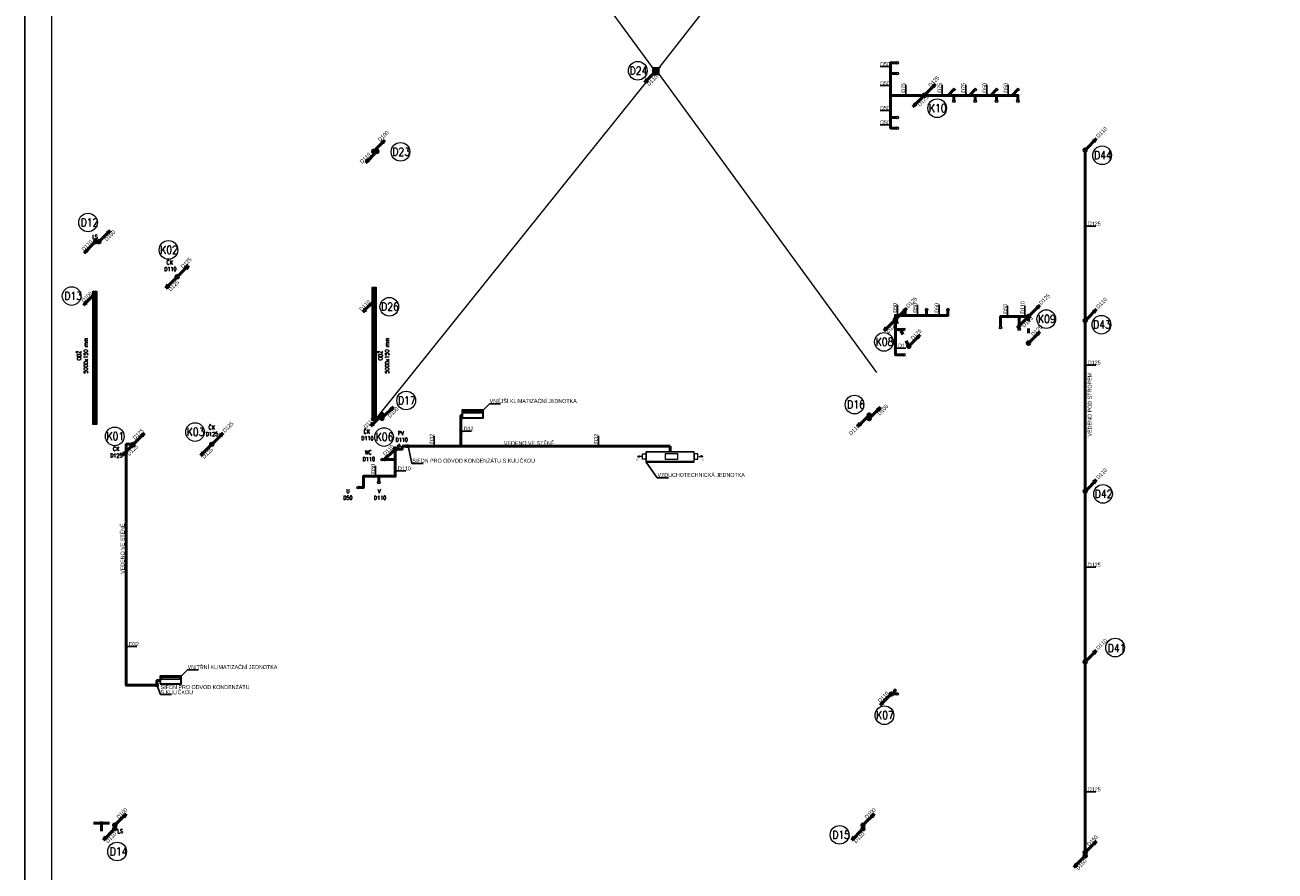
# Model space of a CAD drawing. Header units: millimetres. Extents: x 886281 to 2603493, y -207328 to 3107.
# Tile 2 of 24: x 886281 to 933159, y -178065 to -146336. Entities that reach past the tile are written whole.
import ezdxf
from ezdxf.enums import TextEntityAlignment as Align

# ---------------------------------------------------------------- set-up
doc = ezdxf.new("R2010")
doc.units = ezdxf.units.MM
doc.header["$LTSCALE"] = 15
doc.linetypes.add('ACAD_ISO03W100', pattern=[30, 12, -18])
doc.layers.add('AA_FORMÁTY NETISK', color=40, linetype='Continuous', plot=False)
for name, color, linetype, lineweight in [('AA_FORMÁTY TISK', 7, 'Continuous', 15), ('POPISY', 7, 'Continuous', 13), ('PRIPOJOVACI_HRDLA', 7, 'Continuous', 13), ('slep-steny_pod_rovinou', 9, 'Continuous', 25), ('Standard', 7, 'Continuous', 25), ('VLASTNI_ZARIZENI', 7, 'Continuous', 13), ('ZTI-kan_st_destova', 71, 'Continuous', 50), ('ZTI-kan_st_splaskova', 12, 'Continuous', 50), ('ZTI-kanal_desrova_pod_str', 70, 'KAN_DESTOVA_POD_STR', 50), ('ZTI-kanal_pripojovaci', 130, 'Continuous', 50), ('ZTI-kanal_splaskova', 32, 'Continuous', 50), ('ZTI-kanal_splaskova_pod_str', 32, 'ACAD_ISO03W100', 50), ('ZTI-komponenty', 120, 'Continuous', 20), ('ZTI_popis', 191, 'Continuous', 15)]:
    doc.layers.add(name, color=color, linetype=linetype, lineweight=lineweight)
doc.layers.add('ZTI-kanal_pripojovaci-popis', color=7, linetype='Continuous')
doc.layers.add('ZTI-zar_predmety-tecky', color=7, linetype='Continuous', lineweight=20, plot=False)
doc.styles.add('Popis', font='simplex.shx', dxfattribs={"width": 0.85, "height": 150})
doc.styles.get("Standard").update_dxf_attribs({"font": 'ic-simplex.shx', "width": 0.8})
doc.styles.add('TXT', font='TXT', dxfattribs={"height": 0.2})
doc.linetypes.add('KAN_DESTOVA_POD_STR', pattern='A,50,-9,50,-9,50,-9,["KD",Standard,S=8,R=0,X=-7,Y=-4],-9', length=186)

# ---------------------------------------------------------------- blocks, each defined once
blk = doc.blocks.new('*U154')
at = {"color": 0, "linetype": 'ByBlock', "lineweight": -2}
blk.add_circle((0, 0), 50, dxfattribs=at)
blk = doc.blocks.new('*U155')
at = {"color": 0, "linetype": 'ByBlock', "lineweight": -2}
blk.add_circle((0, 0), 50, dxfattribs=at)
blk = doc.blocks.new('*U192', base_point=(125, 125))
at = {"linetype": 'ByBlock'}
for p, q in [((-44, 294), (0, 250)), ((-44, -44), (0, 0)), ((250, 250), (294, 294)), ((250, 0), (294, -44))]:
    blk.add_line(p, q, dxfattribs=at)
for points in [[(0, 0), (250, 0), (250, 250), (0, 250)], [(20, 20), (230, 20), (230, 230), (20, 230)], [(65, 65), (185, 65), (185, 185), (65, 185)], [(75, 75), (175, 75), (175, 175), (75, 175)]]:
    blk.add_lwpolyline(points, close=True, dxfattribs=at)
blk.add_text('S', height=50, dxfattribs=at).set_placement((127, 102), align=Align.CENTER)
blk = doc.blocks.new('*U162')
at = {"color": 0, "linetype": 'ByBlock', "lineweight": -2}
blk.add_circle((0, 0), 50, dxfattribs=at)
blk = doc.blocks.new('*U161')
at = {"color": 0, "linetype": 'ByBlock', "lineweight": -2}
blk.add_circle((0, 0), 50, dxfattribs=at)
blk = doc.blocks.new('*U194')
at = {"color": 0, "linetype": 'ByBlock', "lineweight": -2}
blk.add_circle((0, 0), 50, dxfattribs=at)
blk = doc.blocks.new('*U163')
at = {"color": 0, "linetype": 'ByBlock', "lineweight": -2}
blk.add_circle((0, 0), 50, dxfattribs=at)
blk = doc.blocks.new('*U183')
at = {"color": 0, "linetype": 'ByBlock', "lineweight": -2}
blk.add_circle((0, 0), 50, dxfattribs=at)
blk = doc.blocks.new('*U166')
at = {"color": 0, "linetype": 'ByBlock', "lineweight": -2}
blk.add_circle((0, 0), 50, dxfattribs=at)
blk = doc.blocks.new('*U164')
at = {"color": 0, "linetype": 'ByBlock', "lineweight": -2}
blk.add_circle((0, 0), 50, dxfattribs=at)
blk = doc.blocks.new('*U165')
at = {"color": 0, "linetype": 'ByBlock', "lineweight": -2}
blk.add_circle((0, 0), 50, dxfattribs=at)
blk = doc.blocks.new('*U181')
at = {"color": 0, "linetype": 'ByBlock', "lineweight": -2}
blk.add_circle((0, 0), 50, dxfattribs=at)
blk = doc.blocks.new('*U182')
at = {"color": 0, "linetype": 'ByBlock', "lineweight": -2}
blk.add_circle((0, 0), 50, dxfattribs=at)
blk = doc.blocks.new('*U170')
at = {"color": 0, "linetype": 'ByBlock', "lineweight": -2}
blk.add_circle((0, 0), 50, dxfattribs=at)
blk = doc.blocks.new('*U179')
at = {"color": 0, "linetype": 'ByBlock', "lineweight": -2}
blk.add_circle((0, 0), 50, dxfattribs=at)
blk = doc.blocks.new('*U180')
at = {"color": 0, "linetype": 'ByBlock', "lineweight": -2}
blk.add_circle((0, 0), 50, dxfattribs=at)
blk = doc.blocks.new('*U171')
at = {"color": 0, "linetype": 'ByBlock', "lineweight": -2}
blk.add_circle((0, 0), 50, dxfattribs=at)
blk = doc.blocks.new('*U169')
at = {"color": 0, "linetype": 'ByBlock', "lineweight": -2}
blk.add_circle((0, 0), 50, dxfattribs=at)
blk = doc.blocks.new('*U167')
at = {"color": 0, "linetype": 'ByBlock', "lineweight": -2}
blk.add_circle((0, 0), 50, dxfattribs=at)
blk = doc.blocks.new('*U168')
at = {"color": 0, "linetype": 'ByBlock', "lineweight": -2}
blk.add_circle((0, 0), 50, dxfattribs=at)
blk = doc.blocks.new('*U172')
at = {"color": 0, "linetype": 'ByBlock', "lineweight": -2}
blk.add_circle((0, 0), 50, dxfattribs=at)
blk = doc.blocks.new('*U173')
at = {"color": 0, "linetype": 'ByBlock', "lineweight": -2}
blk.add_circle((0, 0), 50, dxfattribs=at)
blk = doc.blocks.new('*U174')
at = {"color": 0, "linetype": 'ByBlock', "lineweight": -2}
blk.add_circle((0, 0), 50, dxfattribs=at)
blk = doc.blocks.new('JEDNOTKA_2-18621-184144_T')
at = {"layer": 'PRIPOJOVACI_HRDLA'}
for p, q in [((-319000, -752000), (-247000, -716000)), ((-175000, -752000), (-319000, -752000)), ((-319000, -752000), (-247000, -788000)), ((1977000, -752000), (2121000, -752000)), ((2121000, -752000), (2049000, -716000)), ((2121000, -752000), (2049000, -788000))]:
    blk.add_line(p, q, dxfattribs=at)
for points in [[(0, -852000), (-140000, -852000), (-140000, -652000), (0, -652000)], [(1800000, -852000), (1940000, -852000), (1940000, -652000), (1800000, -652000)]]:
    blk.add_lwpolyline(points, close=True, dxfattribs=at)
at = {"layer": 'VLASTNI_ZARIZENI'}
for p, q in [((0, -582000), (1800000, -582000)), ((0, -936000), (0, -582000)), ((0, -936000), (1800000, -936000)), ((1800000, -936000), (1800000, -582000)), ((0, -941000), (900000, -941000)), ((0, -966000), (0, -941000)), ((0, -966000), (900000, -966000)), ((900000, -966000), (900000, -941000)), ((900000, -941000), (1800000, -941000)), ((900000, -966000), (900000, -941000)), ((900000, -966000), (1800000, -966000)), ((1800000, -966000), (1800000, -941000))]:
    blk.add_line(p, q, dxfattribs=at)
for points in [[(0, -936000), (1800000, -936000), (1800000, -582000), (0, -582000)], [(0, -936000), (1800000, -936000), (1800000, -582000), (0, -582000)], [(725000, -874000), (725000, -644000), (1175000, -644000), (1175000, -874000)], [(0, -966000), (900000, -966000), (900000, -941000), (0, -941000)], [(0, -966000), (900000, -966000), (900000, -941000), (0, -941000)], [(260000, -981000), (260000, -941000), (460000, -941000), (460000, -981000)], [(900000, -966000), (1800000, -966000), (1800000, -941000), (900000, -941000)], [(900000, -966000), (1800000, -966000), (1800000, -941000), (900000, -941000)], [(1472000, -981000), (1472000, -941000), (1672000, -941000), (1672000, -981000)]]:
    blk.add_lwpolyline(points, close=True, dxfattribs=at)
at = {"layer": 'POPISY', "char_height": 81000, "attachment_point": 7, "style": 'TXT'}
for s, insert, width in [('\\W0.56;e2', (-367000, -918000), 96137.7), ('\\W0.60;i2', (2104000, -918000), 88646.62)]:
    blk.add_mtext(s, dxfattribs=dict(at, insert=insert, width=width))
blk = doc.blocks.new('*U223')
at = {"color": 0, "linetype": 'ByBlock', "lineweight": -2}
blk.add_circle((0, 0), 50, dxfattribs=at)
blk = doc.blocks.new('*U224', base_point=(16263, 10691))
at = {"color": 0, "linetype": 'ByBlock'}
for p, q in [((16302, 10924), (16224, 10924)), ((16224, 10924), (16224, 10897)), ((16224, 10863), (16271, 10895)), ((16224, 10863), (16224, 10829)), ((16224, 10829), (16302, 10829)), ((16263, 10829), (16263, 10751)), ((16302, 10829), (16302, 10924))]:
    blk.add_line(p, q, dxfattribs=at)
blk = doc.blocks.new('*U256')
at = {"color": 0, "linetype": 'ByBlock', "lineweight": -2}
for p, q in [((35.36, 35.36), (424.26, 424.26)), ((424.26, 424.26), (291.68, 344.71)), ((344.71, 291.68), (424.26, 424.26))]:
    blk.add_line(p, q, dxfattribs=at)
blk.add_circle((0, 0), 50, dxfattribs=at)
blk = doc.blocks.new('*U257')
at = {"color": 0, "linetype": 'ByBlock', "lineweight": -2}
for p, q in [((35.36, 35.36), (424.26, 424.26)), ((424.26, 424.26), (291.68, 344.71)), ((344.71, 291.68), (424.26, 424.26))]:
    blk.add_line(p, q, dxfattribs=at)
blk.add_circle((0, 0), 50, dxfattribs=at)
blk = doc.blocks.new('*U258')
at = {"color": 0, "linetype": 'ByBlock', "lineweight": -2}
for p, q in [((35.36, 35.36), (424.26, 424.26)), ((424.26, 424.26), (291.68, 344.71)), ((344.71, 291.68), (424.26, 424.26))]:
    blk.add_line(p, q, dxfattribs=at)
blk.add_circle((0, 0), 50, dxfattribs=at)
blk = doc.blocks.new('*U259')
at = {"color": 0, "linetype": 'ByBlock', "lineweight": -2}
for p, q in [((35.36, 35.36), (424.26, 424.26)), ((424.26, 424.26), (291.68, 344.71)), ((344.71, 291.68), (424.26, 424.26))]:
    blk.add_line(p, q, dxfattribs=at)
blk.add_circle((0, 0), 50, dxfattribs=at)
blk = doc.blocks.new('*U266')
at = {"color": 0, "linetype": 'ByBlock', "lineweight": -2}
for p, q in [((-35.36, -35.36), (-424.26, -424.26)), ((-424.26, -424.26), (-344.71, -291.68)), ((-291.68, -344.71), (-424.26, -424.26))]:
    blk.add_line(p, q, dxfattribs=at)
blk.add_circle((0, 0), 50, dxfattribs=at)
blk = doc.blocks.new('*U267')
at = {"color": 0, "linetype": 'ByBlock', "lineweight": -2}
for p, q in [((35.36, 35.36), (424.26, 424.26)), ((424.26, 424.26), (291.68, 344.71)), ((344.71, 291.68), (424.26, 424.26)), ((-35.36, -35.36), (-424.26, -424.26)), ((-424.26, -424.26), (-344.71, -291.68)), ((-291.68, -344.71), (-424.26, -424.26))]:
    blk.add_line(p, q, dxfattribs=at)
blk.add_circle((0, 0), 50, dxfattribs=at)
blk = doc.blocks.new('*U268')
at = {"color": 0, "linetype": 'ByBlock', "lineweight": -2}
for p, q in [((35.36, 35.36), (424.26, 424.26)), ((424.26, 424.26), (291.68, 344.71)), ((344.71, 291.68), (424.26, 424.26)), ((-35.36, -35.36), (-424.26, -424.26)), ((-424.26, -424.26), (-344.71, -291.68)), ((-291.68, -344.71), (-424.26, -424.26))]:
    blk.add_line(p, q, dxfattribs=at)
blk.add_circle((0, 0), 50, dxfattribs=at)
blk = doc.blocks.new('*U269')
at = {"color": 0, "linetype": 'ByBlock', "lineweight": -2}
for p, q in [((35.36, 35.36), (424.26, 424.26)), ((424.26, 424.26), (291.68, 344.71)), ((344.71, 291.68), (424.26, 424.26)), ((-35.36, -35.36), (-424.26, -424.26)), ((-424.26, -424.26), (-344.71, -291.68)), ((-291.68, -344.71), (-424.26, -424.26))]:
    blk.add_line(p, q, dxfattribs=at)
blk.add_circle((0, 0), 50, dxfattribs=at)
blk = doc.blocks.new('*U270')
at = {"color": 0, "linetype": 'ByBlock', "lineweight": -2}
for p, q in [((35.36, 35.36), (424.26, 424.26)), ((424.26, 424.26), (291.68, 344.71)), ((344.71, 291.68), (424.26, 424.26))]:
    blk.add_line(p, q, dxfattribs=at)
blk.add_circle((0, 0), 50, dxfattribs=at)
blk = doc.blocks.new('*U271')
at = {"color": 0, "linetype": 'ByBlock', "lineweight": -2}
for p, q in [((35.36, 35.36), (424.26, 424.26)), ((424.26, 424.26), (291.68, 344.71)), ((344.71, 291.68), (424.26, 424.26)), ((-35.36, -35.36), (-424.26, -424.26)), ((-424.26, -424.26), (-344.71, -291.68)), ((-291.68, -344.71), (-424.26, -424.26))]:
    blk.add_line(p, q, dxfattribs=at)
blk.add_circle((0, 0), 50, dxfattribs=at)
blk = doc.blocks.new('*U272')
at = {"color": 0, "linetype": 'ByBlock', "lineweight": -2}
for p, q in [((35.36, 35.36), (424.26, 424.26)), ((424.26, 424.26), (291.68, 344.71)), ((344.71, 291.68), (424.26, 424.26)), ((-35.36, -35.36), (-424.26, -424.26)), ((-424.26, -424.26), (-344.71, -291.68)), ((-291.68, -344.71), (-424.26, -424.26))]:
    blk.add_line(p, q, dxfattribs=at)
blk.add_circle((0, 0), 50, dxfattribs=at)
blk = doc.blocks.new('*U273')
at = {"color": 0, "linetype": 'ByBlock', "lineweight": -2}
for p, q in [((35.36, 35.36), (424.26, 424.26)), ((424.26, 424.26), (291.68, 344.71)), ((344.71, 291.68), (424.26, 424.26)), ((-35.36, -35.36), (-424.26, -424.26)), ((-424.26, -424.26), (-344.71, -291.68)), ((-291.68, -344.71), (-424.26, -424.26))]:
    blk.add_line(p, q, dxfattribs=at)
blk.add_circle((0, 0), 50, dxfattribs=at)
blk = doc.blocks.new('*U287', base_point=(-18393, 4511))
at = {"color": 0, "linetype": 'ByBlock', "lineweight": -2}
for centre in [(-18393, 4511), (-18264, 4511)]:
    blk.add_circle(centre, 64.4, dxfattribs=at)
blk = doc.blocks.new('*U294')
at = {"color": 0, "linetype": 'ByBlock', "lineweight": -2}
for p, q in [((35.36, 35.36), (424.26, 424.26)), ((424.26, 424.26), (291.68, 344.71)), ((344.71, 291.68), (424.26, 424.26))]:
    blk.add_line(p, q, dxfattribs=at)
blk.add_circle((0, 0), 50, dxfattribs=at)
blk = doc.blocks.new('*U295')
at = {"color": 0, "linetype": 'ByBlock', "lineweight": -2}
for p, q in [((-35.36, -35.36), (-424.26, -424.26)), ((-424.26, -424.26), (-344.71, -291.68)), ((-291.68, -344.71), (-424.26, -424.26))]:
    blk.add_line(p, q, dxfattribs=at)
blk.add_circle((0, 0), 50, dxfattribs=at)
blk = doc.blocks.new('*U309')
at = {"color": 0, "linetype": 'ByBlock', "lineweight": -2}
for p, q in [((35.36, 35.36), (424.26, 424.26)), ((424.26, 424.26), (291.68, 344.71)), ((344.71, 291.68), (424.26, 424.26))]:
    blk.add_line(p, q, dxfattribs=at)
blk.add_circle((0, 0), 50, dxfattribs=at)
blk = doc.blocks.new('*U310')
at = {"color": 0, "linetype": 'ByBlock', "lineweight": -2}
for p, q in [((-35.36, -35.36), (-424.26, -424.26)), ((-424.26, -424.26), (-344.71, -291.68)), ((-291.68, -344.71), (-424.26, -424.26))]:
    blk.add_line(p, q, dxfattribs=at)
blk.add_circle((0, 0), 50, dxfattribs=at)
blk = doc.blocks.new('*U311')
at = {"color": 0, "linetype": 'ByBlock', "lineweight": -2}
for p, q in [((-35.36, -35.36), (-424.26, -424.26)), ((-424.26, -424.26), (-344.71, -291.68)), ((-291.68, -344.71), (-424.26, -424.26))]:
    blk.add_line(p, q, dxfattribs=at)
blk.add_circle((0, 0), 50, dxfattribs=at)
blk = doc.blocks.new('*U312')
at = {"color": 0, "linetype": 'ByBlock', "lineweight": -2}
for p, q in [((35.36, 35.36), (424.26, 424.26)), ((424.26, 424.26), (291.68, 344.71)), ((344.71, 291.68), (424.26, 424.26))]:
    blk.add_line(p, q, dxfattribs=at)
blk.add_circle((0, 0), 50, dxfattribs=at)
blk = doc.blocks.new('*U313')
at = {"color": 0, "linetype": 'ByBlock', "lineweight": -2}
for p, q in [((-35.36, -35.36), (-424.26, -424.26)), ((-424.26, -424.26), (-344.71, -291.68)), ((-291.68, -344.71), (-424.26, -424.26))]:
    blk.add_line(p, q, dxfattribs=at)
blk.add_circle((0, 0), 50, dxfattribs=at)
blk = doc.blocks.new('*U314')
at = {"color": 0, "linetype": 'ByBlock', "lineweight": -2}
for p, q in [((35.36, 35.36), (424.26, 424.26)), ((424.26, 424.26), (291.68, 344.71)), ((344.71, 291.68), (424.26, 424.26))]:
    blk.add_line(p, q, dxfattribs=at)
blk.add_circle((0, 0), 50, dxfattribs=at)
blk = doc.blocks.new('*U315')
at = {"color": 0, "linetype": 'ByBlock', "lineweight": -2}
for p, q in [((-35.36, -35.36), (-424.26, -424.26)), ((-424.26, -424.26), (-344.71, -291.68)), ((-291.68, -344.71), (-424.26, -424.26))]:
    blk.add_line(p, q, dxfattribs=at)
blk.add_circle((0, 0), 50, dxfattribs=at)
blk = doc.blocks.new('*U417')
at = {"color": 0, "linetype": 'ByBlock', "lineweight": -2}
for p, q in [((35.36, 35.36), (424.26, 424.26)), ((424.26, 424.26), (291.68, 344.71)), ((344.71, 291.68), (424.26, 424.26))]:
    blk.add_line(p, q, dxfattribs=at)
blk.add_circle((0, 0), 50, dxfattribs=at)
blk = doc.blocks.new('*U418')
at = {"color": 0, "linetype": 'ByBlock', "lineweight": -2}
for p, q in [((-35.36, -35.36), (-424.26, -424.26)), ((-424.26, -424.26), (-344.71, -291.68)), ((-291.68, -344.71), (-424.26, -424.26))]:
    blk.add_line(p, q, dxfattribs=at)
blk.add_circle((0, 0), 50, dxfattribs=at)
blk = doc.blocks.new('*U419')
at = {"color": 0, "linetype": 'ByBlock', "lineweight": -2}
for p, q in [((-35.36, -35.36), (-424.26, -424.26)), ((-424.26, -424.26), (-344.71, -291.68)), ((-291.68, -344.71), (-424.26, -424.26))]:
    blk.add_line(p, q, dxfattribs=at)
blk.add_circle((0, 0), 50, dxfattribs=at)
blk = doc.blocks.new('*U421')
at = {"color": 0, "linetype": 'ByBlock', "lineweight": -2}
for p, q in [((35.36, 35.36), (424.26, 424.26)), ((424.26, 424.26), (291.68, 344.71)), ((344.71, 291.68), (424.26, 424.26))]:
    blk.add_line(p, q, dxfattribs=at)
blk.add_circle((0, 0), 50, dxfattribs=at)
blk = doc.blocks.new('*U422')
at = {"color": 0, "linetype": 'ByBlock', "lineweight": -2}
for p, q in [((-35.36, -35.36), (-424.26, -424.26)), ((-424.26, -424.26), (-344.71, -291.68)), ((-291.68, -344.71), (-424.26, -424.26))]:
    blk.add_line(p, q, dxfattribs=at)
blk.add_circle((0, 0), 50, dxfattribs=at)
blk = doc.blocks.new('*U427')
at = {"color": 0, "linetype": 'ByBlock', "lineweight": -2}
for p, q in [((35.36, 35.36), (424.26, 424.26)), ((424.26, 424.26), (291.68, 344.71)), ((344.71, 291.68), (424.26, 424.26))]:
    blk.add_line(p, q, dxfattribs=at)
blk.add_circle((0, 0), 50, dxfattribs=at)
blk = doc.blocks.new('*U428')
at = {"color": 0, "linetype": 'ByBlock', "lineweight": -2}
for p, q in [((-35.36, -35.36), (-424.26, -424.26)), ((-424.26, -424.26), (-344.71, -291.68)), ((-291.68, -344.71), (-424.26, -424.26))]:
    blk.add_line(p, q, dxfattribs=at)
blk.add_circle((0, 0), 50, dxfattribs=at)
blk = doc.blocks.new('*U429')
at = {"color": 0, "linetype": 'ByBlock', "lineweight": -2}
for p, q in [((-35.36, -35.36), (-424.26, -424.26)), ((-424.26, -424.26), (-344.71, -291.68)), ((-291.68, -344.71), (-424.26, -424.26))]:
    blk.add_line(p, q, dxfattribs=at)
blk.add_circle((0, 0), 50, dxfattribs=at)
blk = doc.blocks.new('*U444')
at = {"color": 0, "linetype": 'ByBlock', "lineweight": -2}
for p, q in [((35.36, 35.36), (424.26, 424.26)), ((424.26, 424.26), (291.68, 344.71)), ((344.71, 291.68), (424.26, 424.26))]:
    blk.add_line(p, q, dxfattribs=at)
blk.add_circle((0, 0), 50, dxfattribs=at)
blk = doc.blocks.new('*U446')
at = {"color": 0, "linetype": 'ByBlock', "lineweight": -2}
for p, q in [((35.36, 35.36), (424.26, 424.26)), ((424.26, 424.26), (291.68, 344.71)), ((344.71, 291.68), (424.26, 424.26))]:
    blk.add_line(p, q, dxfattribs=at)
blk.add_circle((0, 0), 50, dxfattribs=at)

msp = doc.modelspace()

# ---------------------------------------------------------------- linework, layer by layer
at = {"layer": 'AA_FORMÁTY NETISK'}
msp.add_lwpolyline([(1005081, -112108), (886281, -112108), (886281, -196108), (1005081, -196108)], close=True, dxfattribs=at)
at = {"layer": 'AA_FORMÁTY TISK'}
msp.add_lwpolyline([(1004081, -113108), (887281, -113108), (887281, -195108), (1004081, -195108)], close=True, dxfattribs=at)
at = {"layer": 'slep-steny_pod_rovinou'}
msp.add_line((889150, -176276), (889070, -176276), dxfattribs=at)
at = {"layer": 'Standard', "color": 0, "linetype": 'Continuous', "lineweight": 35}
for points in [[(902682, -161066), (903462, -161066), (903462, -160776), (902682, -160776), (902682, -161066)], [(891354, -171046), (892134, -171046), (892134, -170756), (891354, -170756), (891354, -171046)]]:
    msp.add_lwpolyline(points, close=True, dxfattribs=at)
at = {"layer": 'Standard', "color": 0, "linetype": 'Continuous', "lineweight": 13}
for points in [[(902730, -160830), (903402, -160830), (903402, -160897), (902730, -160897), (902730, -160830)], [(891402, -170810), (892075, -170810), (892075, -170877), (891402, -170877), (891402, -170810)]]:
    msp.add_lwpolyline(points, close=True, dxfattribs=at)
at = {"layer": 'ZTI-kan_st_destova', "lineweight": 15}
for centre in [(909261, -148052), (900363, -151092), (926676, -151223), (888644, -153743), (888031, -156501), (899944, -156903), (926650, -157575), (900577, -160418), (917389, -160572), (926709, -163922), (927164, -169685), (916829, -176709), (889736, -177333)]:
    msp.add_circle(centre, 350, dxfattribs=at)
at = {"layer": 'ZTI-kan_st_splaskova', "lineweight": 15}
for centre in [(920489, -149458), (891662, -154770), (924582, -157365), (918494, -158220), (892658, -161602), (889648, -161763), (899745, -161788), (918511, -172223)]:
    msp.add_circle(centre, 350, dxfattribs=at)
at = {"layer": 'ZTI-kanal_desrova_pod_str'}
msp.add_lwpolyline([(926042, -151024), (926042, -177367)], dxfattribs=at)
at = {"layer": 'ZTI-kanal_pripojovaci'}
for points in [[(918994, -147752), (918745, -147752), (918745, -150201), (918994, -150201)], [(918994, -148151), (918745, -148151)], [(920007, -148975), (918745, -148975)], [(923519, -149192), (923519, -148975), (920007, -148975)], [(921119, -148761), (920905, -148975)], [(921119, -149192), (921119, -148975)], [(921919, -148761), (921705, -148975)], [(921919, -149192), (921919, -148975)], [(922719, -148761), (922505, -148975)], [(922719, -149192), (922719, -148975)], [(923519, -148761), (923305, -148975)], [(918994, -149802), (918745, -149801)], [(920894, -157011), (920894, -157226), (918923, -157226), (918923, -157382)], [(919294, -157011), (919294, -157226)], [(920094, -157011), (920094, -157226)], [(918923, -157382), (918923, -158702), (919235, -158702)], [(922869, -157687), (922869, -157265), (923918, -157265)], [(923569, -157743), (923569, -157265)], [(919235, -157751), (918923, -157751)], [(902682, -160984), (902632, -160984), (902632, -162136)], [(891229, -171097), (890079, -171096), (890079, -162062), (890344, -162062)], [(900168, -162238), (900427, -162238), (900427, -162136)], [(900427, -162136), (900559, -162136)], [(900559, -162136), (910480, -162136)], [(910480, -162344), (910480, -162136)], [(898779, -163686), (898970, -163686), (898970, -163261), (900168, -163261), (900168, -162238)], [(899677, -162636), (900168, -162636)], [(899547, -163494), (899547, -163261)], [(891354, -170925), (891229, -170925), (891229, -171097)], [(918990, -171426), (918775, -171426)]]:
    msp.add_lwpolyline(points, dxfattribs=at)
at = {"layer": 'ZTI-kanal_pripojovaci-popis', "color": 2}
for p, q in [((918352, -147895), (918770, -147895)), ((919310, -148582), (919310, -149000)), ((920674, -148582), (920674, -149000)), ((921567, -148582), (921567, -149000)), ((922357, -148582), (922357, -149000)), ((923151, -148582), (923151, -149000)), ((918352, -148610), (918770, -148610)), ((918352, -149539), (918770, -149539)), ((918352, -150078), (918770, -150078)), ((926435, -153877), (926017, -153877)), ((918996, -156833), (918996, -157251)), ((919749, -156833), (919749, -157251)), ((920560, -156833), (920560, -157251)), ((923132, -156872), (923132, -157290)), ((923778, -156872), (923778, -157290)), ((919317, -158452), (918898, -158452)), ((926435, -159088), (926017, -159088)), ((904115, -160543), (903697, -160543)), ((903025, -161568), (902607, -161568)), ((901630, -161743), (901630, -162161)), ((907793, -161743), (907793, -162161)), ((899423, -162868), (899423, -163286)), ((900561, -163060), (900143, -163060)), ((901212, -162782), (900794, -162782)), ((910410, -163316), (909991, -163316)), ((926435, -166673), (926017, -166673)), ((890473, -169646), (890054, -169646)), ((892787, -170523), (892369, -170523)), ((891775, -171451), (891357, -171451)), ((926435, -175094), (926017, -175094))]:
    msp.add_line(p, q, dxfattribs=at)
at = {"layer": 'ZTI-kanal_pripojovaci-popis', "color": 3}
for p, q in [((918701, -147851), (918789, -147939)), ((918701, -148566), (918789, -148654)), ((919265, -149019), (919354, -148931)), ((920630, -149019), (920718, -148931)), ((921523, -149019), (921612, -148931)), ((922313, -149019), (922401, -148931)), ((923107, -149019), (923195, -148931)), ((918701, -149495), (918789, -149583)), ((918701, -150034), (918789, -150122)), ((926086, -153833), (925998, -153922)), ((918952, -157270), (919041, -157182)), ((919705, -157270), (919794, -157182)), ((920516, -157270), (920604, -157182)), ((923088, -157310), (923176, -157221)), ((923734, -157310), (923823, -157221)), ((918968, -158408), (918879, -158496)), ((926086, -159044), (925998, -159133)), ((902588, -161524), (902676, -161613)), ((901585, -162181), (901674, -162092)), ((907749, -162181), (907837, -162092)), ((900123, -163016), (900212, -163105)), ((899379, -163305), (899467, -163217)), ((926086, -166628), (925998, -166717)), ((890035, -169602), (890124, -169690)), ((926086, -175050), (925998, -175138))]:
    msp.add_line(p, q, dxfattribs=at)
at = {"layer": 'ZTI-kanal_pripojovaci-popis', "color": 2}
for points in [[(903697, -160543), (903462, -160776)], [(900794, -162782), (900659, -162186)], [(909991, -163316), (909575, -162728)], [(892369, -170523), (892134, -170756)], [(891357, -171451), (891251, -171146)]]:
    msp.add_lwpolyline(points, dxfattribs=at)
at = {"layer": 'ZTI-kanal_splaskova'}
for p, q in [((889154, -176209), (889154, -176576)), ((888854, -176276), (889447, -176276))]:
    msp.add_line(p, q, dxfattribs=at)
at = {"layer": 'ZTI-kanal_splaskova_pod_str'}
for points in [[(918923, -157382), (919423, -158382)], [(923918, -157265), (923918, -158265)]]:
    msp.add_lwpolyline(points, dxfattribs=at)
at = {"layer": 'ZTI-komponenty'}
for p, q in [((898150, -131976), (909815, -147944)), ((910065, -147944), (918060, -137656)), ((899480, -161066), (909815, -148194)), ((910065, -148194), (918210, -159366)), ((888825, -161316), (888826, -156317)), ((888826, -156317), (888976, -156317)), ((888845, -161296), (888845, -156337)), ((888845, -156337), (888956, -156337)), ((888845, -156373), (888955, -156373)), ((888845, -156408), (888955, -156408)), ((888845, -156444), (888955, -156444)), ((888845, -156480), (888955, -156480)), ((888845, -156516), (888955, -156516)), ((888845, -156552), (888955, -156552)), ((888955, -156337), (888955, -161296)), ((888975, -156317), (888975, -161316)), ((899305, -161166), (899305, -156167)), ((899305, -156167), (899455, -156167)), ((899325, -161146), (899325, -156187)), ((899325, -156187), (899436, -156187)), ((899325, -156223), (899435, -156223)), ((899325, -156258), (899435, -156258)), ((899325, -156294), (899435, -156294)), ((899325, -156330), (899435, -156330)), ((899325, -156366), (899435, -156366)), ((899325, -156402), (899435, -156402)), ((899325, -156438), (899435, -156438)), ((899325, -156474), (899435, -156474)), ((899325, -156510), (899435, -156510)), ((899325, -156546), (899435, -156546)), ((899325, -156546), (899435, -156546)), ((899435, -156187), (899435, -161146)), ((899455, -156167), (899455, -161166)), ((888845, -156588), (888955, -156588)), ((888845, -156624), (888955, -156624)), ((888845, -156660), (888955, -156660)), ((888845, -156696), (888955, -156696)), ((888845, -156696), (888955, -156696)), ((888845, -156734), (888955, -156734)), ((888845, -156773), (888955, -156773)), ((888845, -156812), (888955, -156812)), ((888845, -156850), (888955, -156850)), ((888845, -156889), (888955, -156889)), ((888845, -156927), (888955, -156927)), ((888845, -156966), (888955, -156966)), ((888845, -157005), (888955, -157005)), ((899325, -156584), (899435, -156584)), ((899325, -156623), (899435, -156623)), ((899325, -156662), (899435, -156662)), ((899325, -156700), (899435, -156700)), ((899325, -156739), (899435, -156739)), ((899325, -156777), (899435, -156777)), ((899325, -156816), (899435, -156816)), ((899325, -156855), (899435, -156855)), ((899325, -156893), (899435, -156893)), ((899325, -156932), (899435, -156932)), ((899325, -156971), (899435, -156971)), ((899325, -157009), (899435, -157009)), ((888845, -157043), (888955, -157043)), ((888845, -157082), (888955, -157082)), ((888845, -157121), (888955, -157121)), ((888845, -157159), (888955, -157159)), ((888845, -157198), (888955, -157198)), ((888845, -157237), (888955, -157237)), ((888845, -157275), (888955, -157275)), ((888845, -157314), (888955, -157314)), ((888845, -157352), (888955, -157352)), ((888845, -157391), (888955, -157391)), ((888845, -157430), (888955, -157430)), ((888845, -157468), (888955, -157468)), ((888845, -157507), (888955, -157507)), ((899325, -157048), (899435, -157048)), ((899325, -157087), (899435, -157087)), ((899325, -157125), (899435, -157125)), ((899325, -157164), (899435, -157164)), ((899325, -157202), (899435, -157202)), ((899325, -157241), (899435, -157241)), ((899325, -157280), (899435, -157280)), ((899325, -157318), (899435, -157318)), ((899325, -157357), (899435, -157357)), ((899325, -157396), (899435, -157396)), ((899325, -157434), (899435, -157434)), ((899325, -157473), (899435, -157473)), ((888845, -157546), (888955, -157546)), ((888845, -157584), (888955, -157584)), ((888845, -157623), (888955, -157623)), ((888845, -157662), (888955, -157662)), ((888845, -157700), (888955, -157700)), ((888845, -157739), (888955, -157739)), ((888845, -157777), (888955, -157777)), ((888845, -157816), (888955, -157816)), ((888845, -157855), (888955, -157855)), ((888845, -157893), (888955, -157893)), ((888845, -157932), (888955, -157932)), ((888845, -157971), (888955, -157971)), ((899325, -157512), (899435, -157512)), ((899325, -157550), (899435, -157550)), ((899325, -157589), (899435, -157589)), ((899325, -157627), (899435, -157627)), ((899325, -157666), (899435, -157666)), ((899325, -157705), (899435, -157705)), ((899325, -157743), (899435, -157743)), ((899325, -157782), (899435, -157782)), ((899325, -157821), (899435, -157821)), ((899325, -157859), (899435, -157859)), ((899325, -157898), (899435, -157898)), ((899325, -157936), (899435, -157936)), ((899325, -157975), (899435, -157975)), ((888845, -158009), (888955, -158009)), ((888845, -158048), (888955, -158048)), ((888845, -158086), (888955, -158086)), ((888845, -158125), (888955, -158125)), ((888845, -158164), (888955, -158164)), ((888845, -158202), (888955, -158202)), ((888845, -158241), (888955, -158241)), ((888845, -158280), (888955, -158280)), ((888845, -158318), (888955, -158318)), ((888845, -158357), (888955, -158357)), ((888845, -158396), (888955, -158396)), ((888845, -158434), (888955, -158434)), ((899325, -158014), (899435, -158014)), ((899325, -158052), (899435, -158052)), ((899325, -158091), (899435, -158091)), ((899325, -158130), (899435, -158130)), ((899325, -158168), (899435, -158168)), ((899325, -158207), (899435, -158207)), ((899325, -158246), (899435, -158246)), ((899325, -158284), (899435, -158284)), ((899325, -158323), (899435, -158323)), ((899325, -158361), (899435, -158361)), ((899325, -158400), (899435, -158400)), ((899325, -158439), (899435, -158439)), ((888845, -158473), (888955, -158473)), ((888845, -158511), (888955, -158511)), ((888845, -158550), (888955, -158550)), ((888845, -158589), (888955, -158589)), ((888845, -158627), (888955, -158627)), ((888845, -158666), (888955, -158666)), ((888845, -158705), (888955, -158705)), ((888845, -158743), (888955, -158743)), ((888845, -158782), (888955, -158782)), ((888845, -158821), (888955, -158821)), ((888845, -158859), (888955, -158859)), ((888845, -158898), (888955, -158898)), ((899325, -158477), (899435, -158477)), ((899325, -158516), (899435, -158516)), ((899325, -158555), (899435, -158555)), ((899325, -158593), (899435, -158593)), ((899325, -158632), (899435, -158632)), ((899325, -158671), (899435, -158671)), ((899325, -158709), (899435, -158709)), ((899325, -158748), (899435, -158748)), ((899325, -158786), (899435, -158786)), ((899325, -158825), (899435, -158825)), ((899325, -158864), (899435, -158864)), ((899325, -158902), (899435, -158902)), ((888845, -158936), (888955, -158936)), ((888845, -158975), (888955, -158975)), ((888845, -159014), (888955, -159014)), ((888845, -159052), (888955, -159052)), ((888845, -159091), (888955, -159091)), ((888845, -159130), (888955, -159130)), ((888845, -159168), (888955, -159168)), ((888845, -159207), (888955, -159207)), ((888845, -159246), (888955, -159246)), ((888845, -159284), (888955, -159284)), ((888845, -159323), (888955, -159323)), ((888845, -159361), (888955, -159361)), ((899325, -158941), (899435, -158941)), ((899325, -158980), (899435, -158980)), ((899325, -159018), (899435, -159018)), ((899325, -159057), (899435, -159057)), ((899325, -159096), (899435, -159096)), ((899325, -159134), (899435, -159134)), ((899325, -159173), (899435, -159173)), ((899325, -159211), (899435, -159211)), ((899325, -159250), (899435, -159250)), ((899325, -159289), (899435, -159289)), ((899325, -159327), (899435, -159327)), ((899325, -159366), (899435, -159366)), ((888845, -159400), (888955, -159400)), ((888845, -159439), (888955, -159439)), ((888845, -159477), (888955, -159477)), ((888845, -159516), (888955, -159516)), ((888845, -159555), (888955, -159555)), ((888845, -159593), (888955, -159593)), ((888845, -159632), (888955, -159632)), ((888845, -159670), (888955, -159670)), ((888845, -159709), (888955, -159709)), ((888845, -159748), (888955, -159748)), ((888845, -159786), (888955, -159786)), ((888845, -159825), (888955, -159825)), ((899325, -159405), (899435, -159405)), ((899325, -159443), (899435, -159443)), ((899325, -159482), (899435, -159482)), ((899325, -159520), (899435, -159520)), ((899325, -159559), (899435, -159559)), ((899325, -159598), (899435, -159598)), ((899325, -159636), (899435, -159636)), ((899325, -159675), (899435, -159675)), ((899325, -159714), (899435, -159714)), ((899325, -159752), (899435, -159752)), ((899325, -159791), (899435, -159791)), ((899325, -159830), (899435, -159830)), ((888845, -159864), (888955, -159864)), ((888845, -159902), (888955, -159902)), ((888845, -159941), (888955, -159941)), ((888845, -159980), (888955, -159980)), ((888845, -160018), (888955, -160018)), ((888845, -160057), (888955, -160057)), ((888845, -160095), (888955, -160095)), ((888845, -160134), (888955, -160134)), ((888845, -160173), (888955, -160173)), ((888845, -160211), (888955, -160211)), ((888845, -160250), (888955, -160250)), ((888845, -160289), (888955, -160289)), ((899325, -159868), (899435, -159868)), ((899325, -159907), (899435, -159907)), ((899325, -159945), (899435, -159945)), ((899325, -159984), (899435, -159984)), ((899325, -160023), (899435, -160023)), ((899325, -160061), (899435, -160061)), ((899325, -160100), (899435, -160100)), ((899325, -160139), (899435, -160139)), ((899325, -160177), (899435, -160177)), ((899325, -160216), (899435, -160216)), ((899325, -160255), (899435, -160255)), ((899325, -160293), (899435, -160293)), ((888845, -160327), (888955, -160327)), ((888845, -160366), (888955, -160366)), ((888845, -160405), (888955, -160405)), ((888845, -160443), (888955, -160443)), ((888845, -160482), (888955, -160482)), ((888845, -160520), (888955, -160520)), ((888845, -160559), (888955, -160559)), ((888845, -160598), (888955, -160598)), ((888845, -160636), (888955, -160636)), ((888845, -160675), (888955, -160675)), ((888845, -160714), (888955, -160714)), ((888845, -160752), (888955, -160752)), ((888845, -160791), (888955, -160791)), ((899325, -160332), (899435, -160332)), ((899325, -160370), (899435, -160370)), ((899325, -160409), (899435, -160409)), ((899325, -160448), (899435, -160448)), ((899325, -160486), (899435, -160486)), ((899325, -160525), (899435, -160525)), ((899325, -160564), (899435, -160564)), ((899325, -160602), (899435, -160602)), ((899325, -160641), (899435, -160641)), ((899325, -160680), (899435, -160680)), ((899325, -160718), (899435, -160718)), ((899325, -160757), (899435, -160757)), ((888845, -160830), (888955, -160830)), ((888845, -160868), (888955, -160868)), ((888845, -160907), (888955, -160907)), ((888845, -160945), (888955, -160945)), ((888845, -160984), (888955, -160984)), ((888845, -161023), (888955, -161023)), ((888845, -161061), (888955, -161061)), ((888845, -161100), (888955, -161100)), ((888845, -161139), (888955, -161139)), ((888845, -161177), (888955, -161177)), ((888845, -161216), (888955, -161216)), ((888845, -161254), (888955, -161254)), ((899455, -161166), (899305, -161166)), ((899325, -160795), (899435, -160795)), ((899325, -160834), (899435, -160834)), ((899325, -160873), (899435, -160873)), ((899325, -160911), (899435, -160911)), ((899325, -160950), (899435, -160950)), ((899325, -160989), (899435, -160989)), ((899325, -161027), (899435, -161027)), ((899325, -161066), (899435, -161066)), ((899325, -161104), (899435, -161104)), ((899325, -161143), (899435, -161143)), ((899435, -161146), (899325, -161146)), ((888975, -161316), (888825, -161316)), ((888845, -161293), (888955, -161293)), ((888955, -161296), (888845, -161296))]:
    msp.add_line(p, q, dxfattribs=at)
for points in [[(900559, -162086), (900659, -162086), (900659, -162186), (900559, -162186)], [(891179, -171046), (891279, -171046), (891279, -171146), (891179, -171146)]]:
    msp.add_lwpolyline(points, close=True, dxfattribs=at)

# ---------------------------------------------------------------- block references
at = {"layer": 'VLASTNI_ZARIZENI', "color": 0, "linetype": 'Continuous', "lineweight": 13, "xscale": 0.001, "yscale": 0.001, "zscale": 0.001}
msp.add_blockref('JEDNOTKA_2-18621-184144_T', (909575, -161762), dxfattribs=at)
at = {"layer": 'ZTI-kan_st_destova'}
for name, p in [('*U419', (909940, -148069)), ('*U428', (899484, -151076)), ('*U309', (889055, -154463)), ('*U310', (888926, -154463)), ('*U311', (888896, -156421)), ('*U429', (899380, -156675)), ('*U418', (899671, -160956)), ('*U422', (917940, -160967)), ('*U312', (889650, -176349)), ('*U314', (917710, -176349)), ('*U313', (889650, -176478)), ('*U315', (917710, -176478)), ('*U294', (926042, -177367)), ('*U295', (926042, -177496))]:
    msp.add_blockref(name, p, dxfattribs=at)
for name, p, rotation in [('*U427', (899355, -151076), 359.9999999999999), ('*U259', (926042, -151024), 0.8134495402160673), ('*U258', (926042, -157424), 0.8134495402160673), ('*U417', (899671, -161085), 359.9999999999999), ('*U421', (917940, -161096), 359.9999999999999), ('*U257', (926042, -163824), 0.8134495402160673), ('*U256', (926042, -170224), 0.8134495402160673)]:
    msp.add_blockref(name, p, dxfattribs=dict(at, rotation=rotation))
at = {"layer": 'ZTI-kan_st_splaskova'}
for name, p in [('*U273', (920007, -148975)), ('*U444', (919423, -158382)), ('*U446', (923918, -158265)), ('*U266', (900168, -162238))]:
    msp.add_blockref(name, p, dxfattribs=at)
at = {"layer": 'ZTI-kan_st_splaskova', "rotation": 180}
for name, p in [('*U268', (891988, -155780)), ('*U271', (918923, -157382)), ('*U272', (923918, -157265)), ('*U267', (890344, -162062)), ('*U269', (893286, -162062)), ('*U270', (918773, -171426))]:
    msp.add_blockref(name, p, dxfattribs=at)
at = {"layer": 'ZTI-komponenty'}
for name, p in [('*U192', (909940, -148069)), ('*U287', (899355, -151076))]:
    msp.add_blockref(name, p, dxfattribs=at)
for name, p, rotation in [('*U287', (889055, -154463), 180), ('*U287', (899671, -161085), 89.99999999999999), ('*U287', (917940, -161096), 89.99999999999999), ('*U224', (900168, -162238), 314.9999999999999), ('*U224', (918775, -171426), 314.9999999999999), ('*U287', (889650, -176349), 270), ('*U287', (917710, -176349), 270), ('*U287', (926042, -177367), 270)]:
    msp.add_blockref(name, p, dxfattribs=dict(at, rotation=rotation))
at = {"layer": 'ZTI-zar_predmety-tecky'}
for name, p, rotation in [('*U179', (918994, -147752), 270), ('*U180', (918994, -148151), 270), ('*U171', (921119, -148761), 270), ('*U172', (921919, -148761), 270), ('*U173', (922719, -148761), 270), ('*U174', (923519, -148761), 270), ('*U170', (921119, -149192), 270), ('*U169', (921919, -149192), 270), ('*U168', (922719, -149192), 270), ('*U167', (923519, -149192), 270), ('*U181', (918994, -149802), 270), ('*U182', (918994, -150201), 270), ('*U166', (919294, -157011), 270), ('*U165', (920094, -157011), 270), ('*U164', (920894, -157011), 270), ('*U161', (919235, -157751), 270), ('*U183', (922869, -157687), 270), ('*U163', (923569, -157743), 270), ('*U162', (919235, -158702), 270), ('*U154', (899677, -162636), 270), ('*U155', (899547, -163494), 270), ('*U223', (898779, -163686), 270), ('*U194', (918990, -171426), 346.9611025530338)]:
    msp.add_blockref(name, p, dxfattribs=dict(at, rotation=rotation))

# ---------------------------------------------------------------- texts
at = {"layer": 'ZTI-kan_st_destova', "lineweight": 15, "char_height": 300, "width": 4855.27, "attachment_point": 1, "style": 'Popis'}
for s, insert in [('\\fsimplex|b0|i0|c0|p0;\\W0.85;D24', (908953, -147898)), ('\\fsimplex|b0|i0|c0|p0;\\W0.85;D23', (900055, -150938)), ('\\fsimplex|b0|i0|c0|p0;\\W0.85;D44', (926373, -151069)), ('\\fsimplex|b0|i0|c0|p0;\\W0.85;D12', (888366, -153590)), ('\\fsimplex|b0|i0|c0|p0;\\W0.85;D13', (887753, -156347)), ('\\fsimplex|b0|i0|c0|p0;\\W0.85;D26', (899635, -156749)), ('\\fsimplex|b0|i0|c0|p0;\\W0.85;D43', (926335, -157421)), ('\\fsimplex|b0|i0|c0|p0;\\W0.85;D17', (900268, -160265)), ('\\fsimplex|b0|i0|c0|p0;\\W0.85;D16', (917111, -160418)), ('\\fsimplex|b0|i0|c0|p0;\\W0.85;D42', (926397, -163769)), ('\\fsimplex|b0|i0|c0|p0;\\W0.85;D41', (926884, -169553)), ('\\fsimplex|b0|i0|c0|p0;\\W0.85;D15', (916552, -176555)), ('\\fsimplex|b0|i0|c0|p0;\\W0.85;D14', (889458, -177180))]:
    msp.add_mtext(s, dxfattribs=dict(at, insert=insert))
at = {"layer": 'ZTI-kan_st_splaskova', "lineweight": 15, "char_height": 300, "width": 4855.27, "attachment_point": 1, "style": 'Popis'}
for s, insert in [('\\fsimplex|b0|i0|c0|p0;\\W0.85;K10', (920176, -149305)), ('\\fsimplex|b0|i0|c0|p0;\\W0.85;K02', (891349, -154617)), ('\\fsimplex|b0|i0|c0|p0;\\W0.85;K09', (924269, -157212)), ('\\fsimplex|b0|i0|c0|p0;\\W0.85;K08', (918181, -158066)), ('\\fsimplex|b0|i0|c0|p0;\\W0.85;K01', (889335, -161609)), ('\\fsimplex|b0|i0|c0|p0;\\W0.85;K03', (892345, -161448)), ('\\fsimplex|b0|i0|c0|p0;\\W0.85;K06', (899432, -161634)), ('\\fsimplex|b0|i0|c0|p0;\\W0.85;K07', (918198, -172069))]:
    msp.add_mtext(s, dxfattribs=dict(at, insert=insert))
at = {"layer": 'ZTI-kanal_pripojovaci-popis', "color": 3, "width": 0.8}
for s, p in [('D50', (918352, -147878)), ('D50', (918352, -148593)), ('D50', (918352, -149522)), ('D50', (918352, -150061)), ('D125', (926142, -153860)), ('D110', (919023, -158435)), ('D125', (926142, -159071)), ('VNĚJŠÍ KLIMATIZAČNÍ JEDNOTKA', (903707, -160513)), ('D32', (902732, -161551)), ('VEDENO VE STĚNĚ', (904241, -162095)), ('SIFON PRO ODVOD KONDENZÁTU S KULIČKOU', (900804, -162752)), ('D110', (900268, -163043)), ('VZDUCHOTECHNICKÁ JEDNOTKA', (910002, -163286)), ('D125', (926142, -166655)), ('D32', (890179, -169629)), ('VNITŘNÍ KLIMATIZAČNÍ JEDNOTKA', (892380, -170493)), ('SIFON PRO ODVOD KONDENZÁTU', (891367, -171242)), ('S KULIČKOU', (891367, -171434)), ('D125', (926142, -175077))]:
    msp.add_text(s, height=150, dxfattribs=at).set_placement(p)
for s, rotation, p in [('D110', 45, (909688, -148636)), ('D75', 90, (919292, -148875)), ('D125', 45, (920249, -148678)), ('D75', 90, (920657, -148875)), ('D75', 90, (921550, -148875)), ('D50', 90, (922340, -148875)), ('D50', 90, (923134, -148875)), ('D125', 45, (919844, -149399)), ('D100', 45, (899599, -150725)), ('D110', 45, (926539, -150583)), ('D110', 45, (898922, -151549)), ('D100', 45, (889343, -154458)), ('D110', 45, (888490, -154828)), ('D125', 45, (892208, -155483)), ('D125', 45, (891740, -156338)), ('D100', 45, (888486, -156760)), ('D125', 45, (924398, -156847)), ('D110', 45, (898909, -157082)), ('D50', 90, (918979, -157126)), ('D125', 45, (919412, -156959)), ('D50', 90, (919732, -157126)), ('D50', 90, (920543, -157126)), ('D50', 90, (923115, -157165)), ('D110', 90, (923761, -157165)), ('D110', 45, (926539, -156983)), ('D125', 45, (923753, -157686)), ('D125', 45, (918667, -157905)), ('D125', 45, (919584, -158166)), ('D125', 45, (924099, -158025)), ('VEDENO POD STROPEM', 90, (926287, -161768)), ('D100', 45, (899967, -161083)), ('D100', 45, (918334, -160992)), ('D110', 45, (899063, -161491)), ('D125', 45, (890409, -161900)), ('D125', 45, (893777, -161639)), ('D110', 45, (917261, -161735)), ('D125', 45, (890195, -162507)), ('D110', 45, (899792, -162507)), ('D32', 90, (901612, -162036)), ('D32', 90, (907775, -162036)), ('D125', 45, (893011, -162618)), ('D50', 90, (899406, -163161)), ('D110', 45, (926539, -163383)), ('VEDENO VE STĚNĚ', 90, (890015, -166922)), ('D110', 45, (926539, -169783)), ('D110', 45, (918351, -171763)), ('D100', 45, (889800, -176129)), ('D100', 45, (917860, -176129)), ('D110', 45, (889385, -177025)), ('D110', 45, (917445, -177025)), ('D150', 45, (926191, -177147)), ('D150', 45, (925777, -178043))]:
    msp.add_text(s, height=150, rotation=rotation, dxfattribs=at).set_placement(p)
at = {"layer": 'ZTI_popis', "char_height": 150, "width": 2000, "attachment_point": 1, "rotation": 90, "style": 'Popis'}
for insert in [(888232, -159736), (899532, -159736)]:
    msp.add_mtext('\\pi825.33673;{\\fsimplex|b0|i0|c0|p2;ODŽ\\P\\pi326.31078;5000x150 mm}', dxfattribs=dict(at, insert=insert))
at = {"layer": 'ZTI_popis', "char_height": 150, "width": 651.08, "attachment_point": 1, "style": 'Popis'}
for s, insert in [('\\pi234.39605;{\\fsimplex|b0|i0|c238|p2;LS}', (888563, -154207)), ('\\pi218.7308;{\\fsimplex|b0|i0|c0|p2;ČK\\P\\pi126.9174;D110}', (891370, -155163)), ('\\pi218.7308;{\\fsimplex|b0|i0|c0|p2;ČK\\P\\pi114.9381;D125}', (892944, -161351)), ('\\pi218.7308;{\\fsimplex|b0|i0|c0|p2;ČK\\P\\pi126.9174;D110}', (898759, -161510)), ('\\pi213.49509;{\\fsimplex|b0|i0|c238|p2;PV\\P\\pi126.9174;D110}', (900047, -161565)), ('\\pi218.7308;{\\fsimplex|b0|i0|c0|p2;ČK\\P\\pi114.9381;D125}', (889356, -162156)), ('\\pi210.47933;{\\fsimplex|b0|i0|c0|p2;WC\\P\\pi126.9174;D110}', (898812, -162289)), ('\\pi276.32361;{\\fsimplex|b0|i0|c0|p2;V\\P\\pi126.9174;D110}', (899234, -163742)), ('\\pi282.14572;{\\fsimplex|b0|i0|c0|p2;U\\P\\pi162.68777;D50}', (898049, -163738)), ('\\pi234.39605;{\\fsimplex|b0|i0|c238|p2;LS}', (889508, -176497))]:
    msp.add_mtext(s, dxfattribs=dict(at, insert=insert))

doc.saveas('drawing.dxf')
